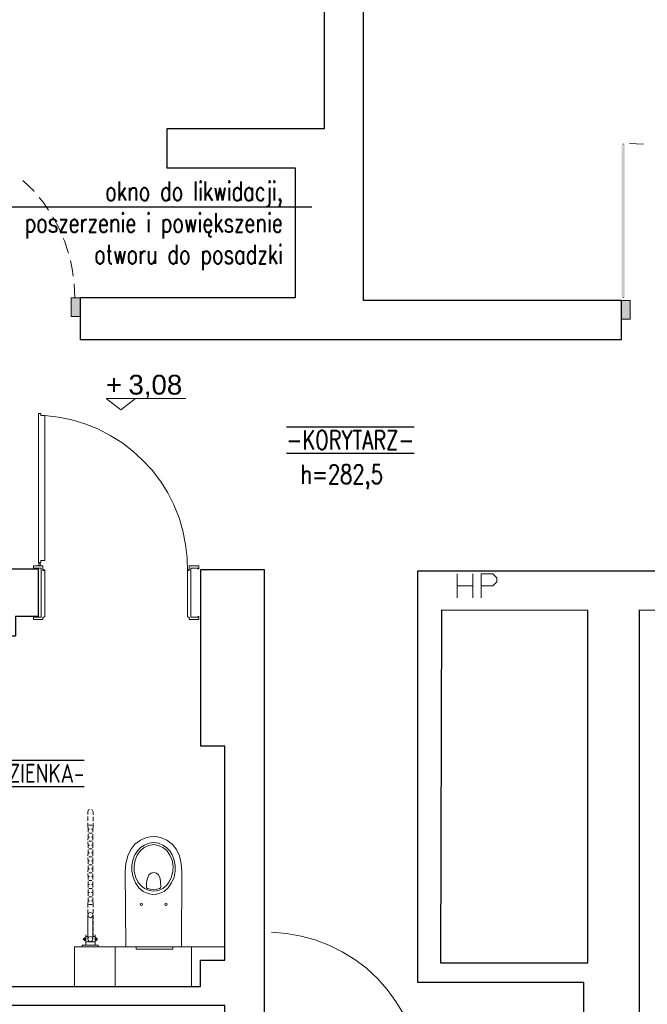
# Model space of a CAD drawing. Header units: millimetres. Extents: x -1147 to 4913, y -2332 to 921.
# Tile 30 of 119: x 105 to 501, y -275 to 347. Entities that reach past the tile are written whole.
import ezdxf
from ezdxf import colors
from ezdxf.entities.mleader import LeaderData, LeaderLine
from ezdxf.math import Vec2, Vec3

# ---------------------------------------------------------------- set-up
doc = ezdxf.new("R2010")
doc.units = ezdxf.units.MM
doc.header["$LTSCALE"] = 0.2
for name, color, linetype in [('A-opis', 7, 'Continuous'), ('A-ściany', 140, 'Continuous'), ('C00-00-00', 7, 'Continuous')]:
    doc.layers.add(name, color=color, linetype=linetype)
doc.layers.add('A_OPIS', color=2, linetype='Continuous', lineweight=13)
doc.layers.add('C97-97-97', color=7, linetype='Continuous', true_color=0x979797)
doc.layers.add('CB9-B9-B9', color=7, linetype='Continuous', true_color=0xb9b9b9)
doc.styles.add('Arch-Dim', font='romans.shx', dxfattribs={"width": 0.75})
doc.styles.add('ODNOŚNIKI', font='arial.ttf')

# ---------------------------------------------------------------- blocks, each defined once
blk = doc.blocks.new('ZNAK-POZIOM nap od góry')
at = {"ltscale": 5}
blk.add_lwpolyline([(8.23, 1.41), (-1.86, 1.41), (0, 0), (1.86, 1.41)], dxfattribs=at)
at = {"style": 'ODNOŚNIKI', "flags": 4}
for tag, p in [('ZNAK', (-1.5, 1.88)), ('POZIOM', (1.87, 1.88))]:
    blk.add_attdef(tag, p, '', height=2.5, dxfattribs=at)
blk = doc.blocks.new('_Dot')
at = {"color": 0, "linetype": 'ByBlock', "lineweight": -2}
blk.add_line((-0.5, 0), (-1, 0), dxfattribs=at)
at = {"color": 0, "linetype": 'ByBlock', "const_width": 0.5}
blk.add_lwpolyline([(-0.25, 0, 1), (0.25, 0, 1)], format="xyb", close=True, dxfattribs=at)

msp = doc.modelspace()

# ---------------------------------------------------------------- hatches: boundary and pattern name
at = {"layer": 'C00-00-00'}
h = msp.add_hatch(color=256, dxfattribs=at)
h.dxf.hatch_style = 2
h.paths.add_polyline_path([(484.887, 171.457), (486.809, 171.457), (484.887, 268.611)])
h = msp.add_hatch(color=256, dxfattribs=at)
h.dxf.hatch_style = 2
h.paths.add_polyline_path([(486.809, 171.457), (484.887, 268.611), (486.809, 268.611)])
h = msp.add_hatch(color=256, dxfattribs=at)
h.dxf.hatch_style = 2
h.paths.add_polyline_path([(486.809, 268.611), (484.887, 268.611), (486.809, 171.457)])
h = msp.add_hatch(color=256, dxfattribs=at)
h.dxf.hatch_style = 2
h.paths.add_polyline_path([(484.887, 268.611), (486.809, 171.457), (484.887, 171.457)])
h = msp.add_hatch(color=256, dxfattribs=at)
h.dxf.hatch_style = 2
h.paths.add_polyline_path([(137.113, 171.501), (137.113, 159.647), (142.635, 159.647)])
h = msp.add_hatch(color=256, dxfattribs=at)
h.dxf.hatch_style = 2
h.paths.add_polyline_path([(137.113, 171.501), (142.635, 171.501), (142.635, 159.647)])
h = msp.add_hatch(color=256, dxfattribs=at)
h.dxf.hatch_style = 2
h.paths.add_polyline_path([(484.682, 169.764), (484.682, 157.91), (490.163, 157.91)])
h = msp.add_hatch(color=256, dxfattribs=at)
h.dxf.hatch_style = 2
h.paths.add_polyline_path([(484.682, 169.764), (490.163, 169.764), (490.163, 157.91)])

# ---------------------------------------------------------------- linework, layer by layer
at = {"layer": 'A-ściany'}
for points in [[(429.624, 604.105), (429.624, 410.428), (296.928, 410.428), (296.928, 278.35), (197.448, 278.35), (197.448, 253.582), (278.521, 253.582), (278.521, 171.5), (142.635, 171.5), (142.635, 145), (484.682, 145), (484.682, 169.764), (321.676, 169.764), (321.676, 385.451), (454.412, 385.451), (454.412, 604.105)], [(348.992, -608.309), (348.992, -484.711), (460.99, -484.711), (460.99, -261.403), (355.987, -261.403), (355.987, -1.264), (516.416, -1.264), (516.416, -26.24), (495.882, -26.028), (495.882, -478.358), (648.089, -478.358), (648.089, -511.59), (613.08, -511.59)]]:
    msp.add_lwpolyline(points, dxfattribs=at)
for points in [[(-41, 3.75), (-4.5, 3.75), (-4.5, 0), (116.17, 0), (116.17, -30), (101.976, -30), (101.976, -42.537), (-4.5, -42.5), (-4.5, -46.5), (-41, -46.5)], [(234.058, -276.006), (-4.5, -276.006), (-4.5, -367.87), (-41, -367.87), (-41, -179), (-4.5, -179), (-4.5, -263.943), (218.841, -263.943), (218.841, -247.434), (234.058, -247.434), (234.058, -111.965), (219.045, -111.965), (219.045, -0.421), (259.051, -0.421), (259.051, -307.969), (234.058, -307.969)], [(463.493, -249.127), (463.493, -26.24), (371.007, -26.028), (370.394, -249.127)]]:
    msp.add_lwpolyline(points, close=True, dxfattribs=at)
at = {"layer": 'C00-00-00', "lineweight": 0}
for points in [[(485.95, 268.611), (485.95, 268.823)], [(498.631, 268.611), (489.754, 269.036)], [(113.633, 238.598), (113.429, 239.023), (106.639, 245.372), (106.434, 245.584)], [(122.714, 226.748), (119.36, 231.824), (116.783, 234.79)], [(130.118, 213.834), (129.096, 216.161), (125.496, 222.514)], [(135.436, 199.652), (132.9, 207.485), (132.041, 209.179)], [(138.381, 185.049), (137.767, 189.704), (136.704, 194.997)], [(139.444, 171.289), (139.035, 180.181)], [(485.95, 171.457), (485.95, 171.666)], [(117.847, 98.217), (116.374, 98.217)], [(116.374, 3.812), (116.374, 98.217)], [(120.383, 96.945), (117.847, 96.945), (117.847, 98.217)], [(120.383, 96.945), (120.383, 5.293)], [(118.706, 1.906), (113.184, 1.906), (113.184, 0), (113.633, 0)], [(118.706, 1.906), (113.429, 1.906)], [(113.633, 0), (113.633, 0.425)], [(113.633, 0.425), (118.051, 0.425)], [(117.847, 3.812), (116.374, 3.812)], [(120.383, 5.293), (117.847, 5.293), (117.847, 3.812)], [(118.051, 0.425), (118.051, -30.421)], [(119.115, 1.693), (118.91, 1.906), (118.706, 1.906)], [(119.115, 1.693), (118.91, 1.906), (118.706, 1.906)], [(119.115, -30.421), (119.769, -30.421), (120.178, -30.213), (120.383, -30), (120.383, -1.055), (119.115, -1.055), (119.115, 1.693)], [(212.051, 1.906), (211.846, 1.906), (211.642, 1.693)], [(212.051, 1.906), (211.846, 1.906), (211.642, 1.693), (211.642, -1.055), (211.642, 1.693)], [(212.051, 1.906), (217.327, 1.906)], [(217.123, 0), (217.777, 0), (217.777, 1.693), (217.573, 1.906), (212.051, 1.906)], [(217.123, 0.425), (212.705, 0.425)], [(212.705, 0.425), (212.705, -30.421)], [(217.123, 0), (217.123, 0.425)], [(119.115, -0.634), (120.383, -0.634), (120.383, -1.055)], [(120.383, -1.055), (119.115, -1.055)], [(119.565, -0.634), (119.565, -0.421)], [(211.642, -0.634), (210.578, -0.634), (210.578, -1.055)], [(210.578, -1.055), (211.642, -1.055), (210.578, -1.055), (210.578, -30)], [(211.192, -0.634), (211.192, -0.421)], [(380.947, -18.198), (380.947, -3.17)], [(390.928, -3.17), (390.928, -18.198)], [(396, -18.198), (396, -3.17), (403.404, -3.17), (405.94, -5.706), (405.94, -8.25), (403.404, -10.791), (396, -10.791)], [(380.947, -10.791), (390.928, -10.791)], [(113.633, -30.421), (113.633, -30), (113.184, -30), (113.184, -31.906), (113.429, -31.906)], [(118.706, -31.906), (118.91, -31.906), (119.115, -31.693), (119.115, -30.421), (119.115, -31.693)], [(119.115, -31.268), (119.115, -30.421)], [(210.578, -30), (210.578, -30.213), (210.987, -30.421)], [(211.642, -30.421), (210.987, -30.421)], [(211.642, -31.268), (211.642, -30.421)], [(217.327, -31.906), (217.573, -31.906), (217.777, -31.693), (217.777, -30), (217.123, -30), (217.123, -30.421)], [(118.706, -31.906), (113.429, -31.906)], [(118.706, -31.906), (113.429, -31.906)], [(118.706, -31.906), (118.91, -31.906), (119.115, -31.693)], [(211.642, -31.693), (211.846, -31.906), (212.051, -31.906)], [(211.642, -31.693), (211.846, -31.906), (212.051, -31.906)], [(212.051, -31.906), (217.327, -31.906)], [(212.051, -31.906), (217.327, -31.906)], [(171.637, -238.966), (171.187, -191.128), (171.637, -186.26), (172.905, -181.393), (174.786, -177.368), (177.322, -173.985), (180.922, -171.445), (184.726, -169.751), (189.185, -168.904), (193.439, -169.751), (197.448, -171.445), (200.843, -173.985), (203.583, -177.368), (205.506, -181.393), (206.529, -186.26), (206.979, -191.128), (206.774, -238.966)], [(189.185, -205.944), (185.79, -205.31), (182.64, -204.038), (179.859, -201.71), (177.772, -198.536), (176.259, -194.936), (175.441, -191.128), (175.441, -187.316), (176.259, -183.508), (177.322, -180.759), (179.04, -178.214), (180.922, -176.1), (183.458, -174.619), (186.24, -173.347), (189.185, -172.925)], [(189.185, -203.829), (186.24, -203.404), (183.458, -202.136), (181.127, -200.229), (179.245, -197.902), (177.772, -194.728), (176.913, -191.128), (176.913, -187.741), (177.568, -184.142), (178.836, -180.967), (180.922, -178.006), (183.254, -176.1), (186.035, -174.832), (189.185, -174.193)], [(189.185, -172.925), (192.171, -173.347), (194.912, -174.619), (197.243, -176.1), (199.37, -178.214), (200.843, -180.759), (201.906, -183.508)], [(189.185, -174.193), (192.171, -174.832), (194.912, -176.1), (197.448, -178.006)], [(197.448, -178.006), (199.37, -180.967), (200.843, -184.142), (201.456, -187.741), (201.252, -191.128), (200.393, -194.728), (198.92, -197.902)], [(201.906, -183.508), (202.724, -187.316), (202.724, -191.128), (202.111, -194.936), (200.393, -198.536), (198.307, -201.71)], [(189.185, -202.77), (187.058, -202.557), (185.381, -202.136), (184.726, -201.71), (184.726, -198.115), (185.176, -195.783), (186.035, -193.456), (187.508, -192.4), (189.185, -191.975)], [(189.185, -191.975), (190.903, -192.4), (192.171, -193.456)], [(198.92, -197.902), (197.243, -200.229), (194.912, -202.136), (192.171, -203.404), (189.185, -203.829)], [(192.171, -193.456), (193.194, -195.783), (193.439, -198.115)], [(193.644, -201.076), (193.439, -198.115)], [(198.307, -201.71), (195.771, -204.038), (192.58, -205.31), (189.185, -205.944)], [(192.989, -202.136), (191.107, -202.557), (189.185, -202.77)], [(193.644, -201.076), (193.439, -201.71), (192.989, -202.136)], [(147.503, -234.095), (147.503, -218.858)], [(150.652, -234.095), (150.652, -218.858)], [(356.609, -307.544), (354.277, -298.442), (351.128, -289.766), (347.078, -281.299), (342.21, -273.466), (336.729, -265.849), (330.593, -258.863), (323.598, -252.51), (316.195, -247.008), (308.341, -242.141), (299.874, -237.907), (291.202, -234.52), (282.325, -232.193), (272.999, -230.499), (263.714, -229.652)], [(145.376, -234.733), (145.171, -234.733), (145.171, -234.52), (144.967, -234.52), (144.967, -234.307), (144.721, -234.307), (144.721, -233.886), (144.967, -233.886), (144.967, -233.673), (145.171, -233.673), (145.171, -233.461)], [(145.376, -233.673), (145.785, -233.673)], [(145.376, -234.52), (145.785, -234.52)], [(146.235, -237.907), (146.235, -231.346)], [(146.235, -232.401), (147.503, -232.401)], [(146.235, -235.788), (152.166, -235.788)], [(150.898, -232.401), (152.166, -232.401)], [(152.166, -237.907), (152.166, -231.346)], [(152.984, -233.673), (152.37, -233.673)], [(152.984, -234.52), (152.37, -234.52)], [(152.984, -234.733), (153.189, -234.52), (153.434, -234.52), (153.434, -233.673), (153.189, -233.673), (152.984, -233.461)], [(234.058, -238.966), (139.24, -238.966), (139.24, -263.943)], [(206.774, -238.966), (171.637, -238.966)], [(196.793, -238.966), (181.781, -238.966)], [(181.781, -238.966), (196.793, -238.966)], [(181.781, -263.943), (196.793, -263.943)]]:
    msp.add_lwpolyline(points, dxfattribs=at)
for points in [[(138.585, 171.501), (142.635, 171.501), (142.635, 159.647), (137.113, 159.647), (137.113, 171.501)], [(490.163, 157.91), (490.163, 169.762), (484.66, 169.762), (484.66, 157.91)], [(117.642, 2.753), (117.438, 3.178), (117.029, 3.387), (116.579, 3.178), (116.579, 2.327), (117.029, 2.119), (117.438, 2.327)], [(113.633, -30.421), (118.051, -30.421)], [(211.642, -30.421), (211.642, -31.693)], [(217.123, -30.421), (212.705, -30.421)], [(181.372, -211.237), (181.986, -211.45), (182.19, -211.871), (181.986, -212.505), (181.372, -212.718), (180.922, -212.505), (180.718, -211.871), (180.922, -211.45)], [(196.793, -211.237), (197.448, -211.45), (197.652, -211.871), (197.448, -212.505), (196.793, -212.718), (196.384, -212.505), (196.18, -211.871), (196.384, -211.45)], [(149.18, -217.164), (150.243, -217.585), (150.898, -218.858), (150.243, -219.917), (149.18, -220.551), (147.912, -219.917), (147.503, -218.858), (147.912, -217.585)], [(145.785, -234.941), (145.785, -233.248), (145.361, -233.248), (145.361, -234.941)], [(149.18, -232.401), (150.243, -232.827), (150.652, -234.095), (150.243, -235.154), (149.18, -235.788), (147.912, -235.154), (147.503, -234.095), (147.912, -232.827)], [(152.984, -234.941), (152.984, -233.248), (152.348, -233.248), (152.348, -234.941)], [(154.048, -238.966), (154.048, -237.909), (144.099, -237.909), (144.099, -238.966)], [(213.114, -263.943), (213.114, -238.967), (164.855, -238.967), (164.855, -263.943)], [(201.252, -240.447), (201.252, -238.966), (178.181, -238.966), (178.181, -240.447)]]:
    msp.add_lwpolyline(points, close=True, dxfattribs=at)
at = {"layer": 'C97-97-97', "lineweight": 0}
for points in [[(147.503, -153.663), (147.912, -152.395), (148.566, -152.183)], [(147.503, -153.663), (147.503, -155.357)], [(149.834, -152.183), (150.243, -152.395), (150.898, -153.663)], [(150.898, -155.569), (150.898, -153.663)], [(147.503, -156.625), (147.503, -159.165)], [(147.503, -160.437), (147.503, -162.131), (147.707, -164.458)], [(150.652, -164.458), (150.898, -162.552), (150.898, -160.65)], [(150.898, -159.378), (150.898, -156.838)], [(148.566, -164.458), (147.707, -164.458)], [(147.707, -166.364), (147.707, -164.458)], [(147.707, -169.539), (147.707, -167.632)], [(150.243, -161.918), (148.116, -161.918)], [(150.243, -166.998), (148.116, -166.998)], [(150.652, -164.458), (149.834, -164.458)], [(150.652, -164.458), (150.652, -166.364)], [(150.652, -167.632), (150.652, -169.539)], [(147.503, -171.445), (147.707, -169.539)], [(147.707, -174.619), (147.503, -172.713)], [(148.566, -169.539), (147.707, -169.539)], [(150.243, -172.079), (148.116, -172.079)], [(150.652, -169.539), (149.834, -169.539)], [(150.652, -169.539), (150.652, -171.445)], [(150.652, -172.713), (150.652, -174.619)], [(147.503, -181.393), (147.707, -179.487)], [(148.566, -174.619), (147.707, -174.619)], [(147.707, -176.312), (147.707, -174.619)], [(147.707, -179.487), (147.707, -177.58)], [(148.566, -179.487), (147.707, -179.487)], [(150.243, -176.946), (148.116, -176.946)], [(150.652, -174.619), (149.834, -174.619)], [(150.652, -179.487), (149.834, -179.487)], [(150.652, -174.619), (150.652, -176.312)], [(150.652, -177.58), (150.652, -179.487)], [(150.652, -179.487), (150.652, -181.393)], [(147.707, -184.567), (147.503, -182.661)], [(148.566, -184.567), (147.707, -184.567)], [(147.707, -186.469), (147.707, -184.567)], [(150.243, -182.027), (148.116, -182.027)], [(150.652, -184.567), (149.834, -184.567)], [(150.652, -182.661), (150.652, -184.567)], [(150.652, -184.567), (150.652, -186.469)], [(147.503, -191.554), (147.707, -189.647)], [(147.707, -194.728), (147.503, -192.822)], [(147.707, -189.647), (147.707, -187.741)], [(148.566, -189.647), (147.707, -189.647)], [(150.243, -187.107), (148.116, -187.107)], [(150.243, -192.188), (148.116, -192.188)], [(150.652, -189.647), (149.834, -189.647)], [(150.652, -187.741), (150.652, -189.647)], [(150.652, -189.647), (150.652, -191.554)], [(150.652, -192.822), (150.652, -194.515)], [(148.566, -194.515), (147.707, -194.515)], [(147.707, -196.421), (147.707, -194.728)], [(147.707, -199.595), (147.707, -197.689)], [(150.039, -197.055), (148.116, -197.055)], [(150.652, -194.515), (149.834, -194.515)], [(150.652, -194.515), (150.652, -196.421)], [(150.652, -197.689), (150.652, -199.595)], [(148.566, -199.595), (147.707, -199.595)], [(147.707, -201.502), (147.707, -199.595)], [(147.707, -204.676), (147.707, -202.77)], [(148.566, -204.676), (147.707, -204.676)], [(147.707, -206.578), (147.707, -204.676)], [(150.243, -202.136), (148.116, -202.136)], [(150.652, -199.595), (149.834, -199.595)], [(150.652, -204.676), (149.834, -204.676)], [(150.652, -199.595), (150.652, -201.502)], [(150.652, -202.77), (150.652, -204.676)], [(150.652, -204.676), (150.652, -206.578)], [(147.707, -209.756), (147.503, -211.871), (147.503, -213.99)], [(147.707, -209.756), (147.707, -207.85)], [(148.566, -209.756), (147.707, -209.756)], [(150.243, -207.216), (148.116, -207.216)], [(150.652, -209.756), (149.834, -209.756)], [(150.652, -207.85), (150.652, -209.756)], [(150.898, -213.777), (150.898, -211.871), (150.652, -209.756)], [(147.503, -215.258), (147.503, -217.798)], [(150.243, -212.084), (148.116, -212.084)], [(150.898, -217.585), (150.898, -215.045)], [(147.503, -219.07), (147.503, -221.606)], [(147.503, -222.879), (147.503, -225.419)], [(150.898, -221.398), (150.898, -218.858)], [(150.898, -225.206), (150.898, -222.666)], [(147.503, -226.687), (147.503, -229.227)], [(150.898, -229.018), (150.898, -226.478)], [(150.898, -232.401), (150.898, -230.286)], [(147.503, -230.499), (147.503, -232.401)]]:
    msp.add_lwpolyline(points, dxfattribs=at)
at = {"layer": 'CB9-B9-B9', "lineweight": 0}
msp.add_lwpolyline([(210.578, -1.693), (210.374, 6.987), (209.31, 15.454), (207.592, 24.134), (205.261, 32.389), (201.906, 40.43), (198.061, 48.051), (193.439, 55.459), (188.121, 62.445), (182.19, 68.794), (175.85, 74.721), (169.101, 80.014), (161.656, 84.456), (153.843, 88.477), (145.785, 91.652), (137.563, 94.192), (129.096, 95.885), (120.383, 96.945)], dxfattribs=at)

# ---------------------------------------------------------------- block references
at = {"layer": 'A_OPIS'}
ref = msp.add_blockref('ZNAK-POZIOM nap od góry', (168.45, 100.599), dxfattribs=dict(at, xscale=5, yscale=5, zscale=5))
ref.add_attrib('ZNAK', '+', (159.008, 110.234), dxfattribs={"layer": '0', "height": 12.5, "style": 'ODNOŚNIKI', "flags": 4})
ref.add_attrib('POZIOM', '3,08', (173.232, 110.234), dxfattribs={"layer": '0', "height": 12.5, "style": 'ODNOŚNIKI', "flags": 4})

# ---------------------------------------------------------------- texts
at = {"layer": 'A-opis', "insert": (281.935, 65.861), "char_height": 12, "width": 198.04851, "attachment_point": 1, "style": 'Arch-Dim', "bg_fill": 2}
msp.add_mtext('\\pxql,t4;h=282,5', dxfattribs=at)
at = {"layer": 'A-opis', "color": 52, "insert": (110.469, -129.218), "char_height": 12, "width": 129.01457, "attachment_point": 5, "style": 'Arch-Dim'}
msp.add_mtext('\\pxt4;{\\L\\O-ŁAZIENKA-}', dxfattribs=at)

# ---------------------------------------------------------------- leaders
at = {"layer": 'A-opis'}
ml = msp.add_multileader_mtext('Standard', dxfattribs=at)
ml.set_content('\\pxt4;okno do likwidacji, poszerzenie i powiększenie otworu do posadzki', color=256, style='Arch-Dim')
ml.set_leader_properties(color=30)
ml.set_arrow_properties(name='DOT')
ml.build(insert=Vec2(0, 0))
ml.multileader.update_dxf_attribs({"text_left_attachment_type": 6, "text_right_attachment_type": 6, "dogleg_length": 2, "arrow_head_size": 5})
ctx = ml.context
ctx.base_point, ctx.char_height, ctx.arrow_head_size, ctx.landing_gap_size, ctx.plane_origin, ctx.plane_y_axis = Vec3(86.984, 228.904), 12, 5, 0.2, Vec3(-929.395, 4463.817), Vec3(0, -1)
ctx.left_attachment, ctx.right_attachment, ctx.text_align_type = 6, 6, 2
notes = []
notes.append((ctx, [(0, (1, 1, 0), (84.984, 228.904), (1, 0), 2, [(0, [(-20.5, 118.409)], 0, [])])]))
ctx.mtext.insert, ctx.mtext.width, ctx.mtext.alignment = Vec3(270.784, 244.864), 200, 3
for ctx, leaders in notes:
    for number, flags, end, landing, length, lines in leaders:
        leader = LeaderData()
        leader.index, (leader.has_last_leader_line, leader.has_dogleg_vector, leader.attachment_direction) = number, flags
        leader.last_leader_point, leader.dogleg_vector, leader.dogleg_length = Vec3(end), Vec3(landing), length
        for number, points, colour, breaks in lines:
            line = LeaderLine()
            line.index, line.vertices, line.color, line.breaks = number, Vec3.list(points), colors.encode_raw_color(colour), breaks
            leader.lines.append(line)
        ctx.leaders.append(leader)

# ---------------------------------------------------------------- next in the draw order: texts
at = {"layer": 'A-opis', "color": 52, "insert": (313.437, 81.534), "char_height": 12, "width": 129.01457, "attachment_point": 5, "style": 'Arch-Dim'}
msp.add_mtext('\\pxt4;{\\L\\O-KORYTARZ-}', dxfattribs=at)

doc.saveas('drawing.dxf')
